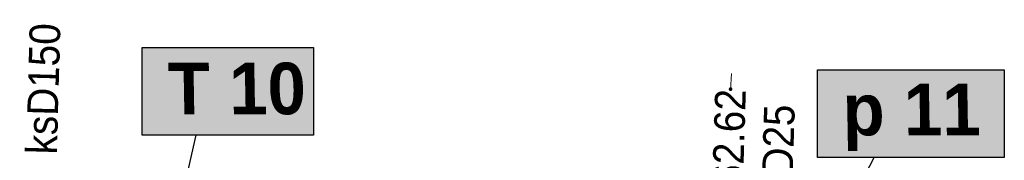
# Model space of a CAD drawing. Extents: x 0 to 7432618, y -40 to 5712028.
# Tile 115 of 165: x 7431205.81 to 7431229.87, y 5711983.47 to 5711986.9. Entities that reach past the tile are written whole.
import ezdxf
from ezdxf.enums import TextEntityAlignment as Align

# ---------------------------------------------------------------- set-up
doc = ezdxf.new("R2010")
doc.units = 0
doc.header["$MEASUREMENT"] = 0
doc.layers.add('rysunek', color=7, linetype='Continuous')
for name, color, linetype, lineweight, true_color in [('SUK', 7, 'Continuous', 20, 0x803300), ('SUK_O', 7, 'Continuous', 20, 0x803300), ('SUPS', 7, 'Continuous', 20, 0x000000), ('SUPS_O', 7, 'Continuous', 20, 0x000000), ('SUW_O', 5, 'Continuous', 20, 0x0000ff)]:
    doc.layers.add(name, color=color, linetype=linetype, lineweight=lineweight, true_color=true_color)
doc.layers.add('woda przyłącze', color=140, linetype='Continuous', lineweight=50)
doc.layers.add('woda sieć', color=150, linetype='Continuous', lineweight=70)
doc.styles.add('25', font='GOTHIC.TTF', dxfattribs={"oblique": 8, "height": 0.35})
doc.styles.add('GESUT', font='arial.ttf', dxfattribs={"width": 0.9})

# ---------------------------------------------------------------- blocks, each defined once
blk = doc.blocks.new('SUPS_B')
at = {"layer": 'SUPS', "color": 0, "const_width": 0.09, "flags": 128}
blk.add_lwpolyline([(-0.045, 0, 1), (0.045, 0, 1)], format="xyb", close=True, dxfattribs=at)
at = {"layer": 'SUPS_O', "color": 0, "style": 'GESUT', "width": 0.9}
blk.add_attdef('RZEDNA', (1.597, -0.736), '', height=1.5, dxfattribs=at)

msp = doc.modelspace()

# ---------------------------------------------------------------- hatches: boundary and pattern name
at = {"layer": 'woda sieć', "linetype": 'ByBlock'}
for points in [[(7431212.985, 5711986.226), (7431208.8, 5711986.226), (7431208.8, 5711984.087), (7431212.985, 5711984.087)], [(7431229.865, 5711985.676), (7431225.3, 5711985.676), (7431225.3, 5711983.537), (7431229.865, 5711983.537)]]:
    msp.add_hatch(color=256, dxfattribs=at).paths.add_polyline_path(points)

# ---------------------------------------------------------------- linework, layer by layer
at = {"layer": 'rysunek', "linetype": 'ByBlock', "transparency": 33554676, "elevation": 167.96}
for points in [[(7431208.8, 5711986.226), (7431212.985, 5711986.226), (7431212.985, 5711984.087), (7431208.8, 5711984.087)], [(7431208.8, 5711986.226), (7431212.985, 5711986.226), (7431212.985, 5711984.087), (7431208.8, 5711984.087)], [(7431225.3, 5711985.676), (7431229.865, 5711985.676), (7431229.865, 5711983.537), (7431225.3, 5711983.537)], [(7431225.3, 5711985.676), (7431229.865, 5711985.676), (7431229.865, 5711983.537), (7431225.3, 5711983.537)]]:
    msp.add_lwpolyline(points, close=True, dxfattribs=at)
at = {"layer": 'rysunek', "elevation": 167.96, "flags": 128}
msp.add_lwpolyline([(7431207.527, 5711972.709), (7431210.123, 5711984.087)], dxfattribs=at)
at = {"layer": 'SUK', "color": 36, "lineweight": 18, "true_color": 0x803300}
msp.add_lwpolyline([(7431223.196, 5711985.588), (7431223.176, 5711985.186)], dxfattribs=at)

# ---------------------------------------------------------------- texts
at = {"layer": 'SUK_O', "color": 36, "true_color": 0x803300, "insert": (7431206.389, 5711985.218, 167.96), "char_height": 0.75, "attachment_point": 5, "rotation": 88.4, "style": 'GESUT', "bg_fill": 3, "box_fill_scale": 1.1, "bg_fill_color": 256, "bg_fill_transparency": 0}
msp.add_mtext('ksD150', dxfattribs=at)
at = {"layer": 'SUW_O', "color": 5, "true_color": 0x0000ff, "insert": (7431224.334, 5711983.365, 167.96), "char_height": 0.75, "attachment_point": 5, "rotation": 88.3, "style": 'GESUT', "bg_fill": 3, "box_fill_scale": 1.1, "bg_fill_color": 256, "bg_fill_transparency": 0}
msp.add_mtext('woD25', dxfattribs=at)
at = {"layer": 'woda przyłącze', "color": 0, "char_height": 1.26, "attachment_point": 1, "style": '25'}
for s, insert in [('\\fCentury Gothic|b1|i0;\\Q-1;T 10', (7431209.438, 5711985.855, 167.96)), ('\\fCentury Gothic|b1|i0;\\Q-1;p 11', (7431225.922, 5711985.341, 167.96))]:
    msp.add_mtext_dynamic_manual_height_columns(s, width=15.63873, gutter_width=5, heights=[0], dxfattribs=dict(at, insert=insert))

# ---------------------------------------------------------------- wipeouts: each hides what was drawn before it
msp.add_wipeout([(7431223.515, 5711982.415), (7431223.636, 5711983.231), (7431223.722, 5711985.961), (7431223.601, 5711985.145)]).translate(0, 0, 167.96).dxf.layer = 'SUPS_O'

# ---------------------------------------------------------------- next in the draw order: linework, layer by layer
at = {"layer": 'rysunek', "elevation": 167.96, "flags": 128}
msp.add_lwpolyline([(7431223.796, 5711977.996), (7431226.685, 5711983.537)], dxfattribs=at)

# ---------------------------------------------------------------- next in the draw order: block references
at = {"layer": 'SUPS', "color": 36, "true_color": 0x803300}
ref = msp.add_blockref('SUPS_B', (7431223.177, 5711985.208, 167.96), dxfattribs=dict(at, xscale=0.5, yscale=0.5, zscale=0.5))
ref.add_attrib('RZEDNA', '162.62', dxfattribs={"layer": 'SUPS_O', "color": 0, "height": 0.75, "rotation": 88.2, "style": 'GESUT', "width": 0.9}).set_placement((7431223.177, 5711985.208, 330.58), align=Align.MIDDLE_RIGHT)

doc.saveas('drawing.dxf')
